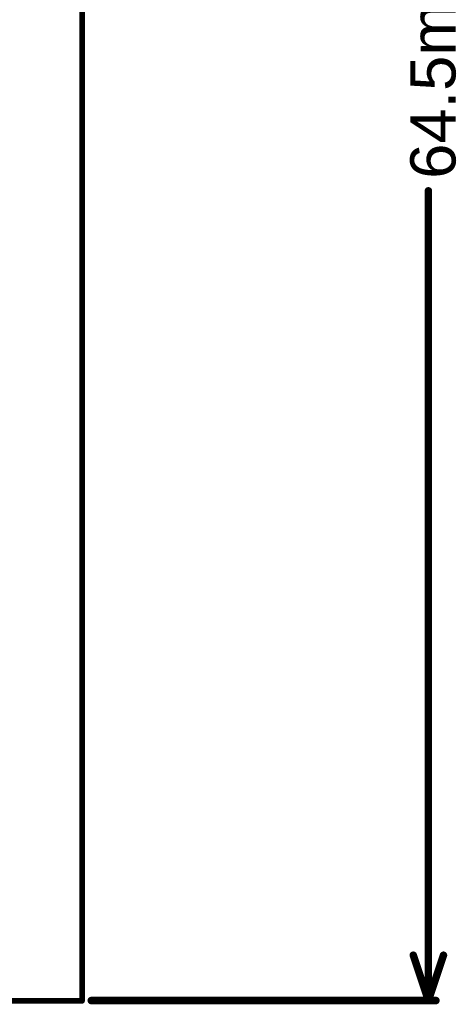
# Model space of a CAD drawing. Header units: inches. Extents: x 0 to 11.2, y -0.2 to 5.5.
# Tile 51 of 57: x 4.238 to 4.817, y 0.005 to 1.31. Entities that reach past the tile are written whole.
import ezdxf

# ---------------------------------------------------------------- set-up
doc = ezdxf.new("R2010")
doc.units = ezdxf.units.IN
doc.header["$MEASUREMENT"] = 0
doc.layers.add('Board Outline', color=216, linetype='Continuous')
doc.layers.add('Dimension', color=6, linetype='Continuous')
doc.styles.add('Arial', font='txt', dxfattribs={"height": 0.2})

msp = doc.modelspace()

# ---------------------------------------------------------------- linework, layer by layer
at = {"layer": 'Board Outline'}
for points, const_width in [([(4.3209, 0.0098), (4.3209, 2.5492)], 0.0075), ([(0.0098, 0.0098), (4.3209, 0.0098)], 0.0075), ([(0.0102, 0.0102), (4.3205, 0.0102)], 0.005)]:
    msp.add_lwpolyline(points, dxfattribs=dict(at, const_width=const_width))
for points, const_width in [([(4.319, 0.0098, 1), (4.3227, 0.0098, 1)], 0.00375), ([(4.319, 0.0098, 1), (4.3227, 0.0098, 1)], 0.00375), ([(4.3193, 0.0102, 1), (4.3218, 0.0102, 1)], 0.0025)]:
    msp.add_lwpolyline(points, format="xyb", close=True, dxfattribs=dict(at, const_width=const_width))
at = {"layer": 'Dimension', "const_width": 0.01}
for points in [[(4.78, 0.0102), (4.78, 1.0828)], [(4.76, 0.0702), (4.78, 0.0102)], [(4.78, 0.0102), (4.8, 0.0702)], [(4.333, 0.0102), (4.79, 0.0102)]]:
    msp.add_lwpolyline(points, dxfattribs=at)
at = {"layer": 'Dimension', "const_width": 0.005}
for points in [[(4.7775, 1.0828, 1), (4.7825, 1.0828, 1)], [(4.7575, 0.0702, 1), (4.7625, 0.0702, 1)], [(4.7975, 0.0702, 1), (4.8025, 0.0702, 1)], [(4.3305, 0.0102, 1), (4.3355, 0.0102, 1)], [(4.7775, 0.0102, 1), (4.7825, 0.0102, 1)], [(4.7775, 0.0102, 1), (4.7825, 0.0102, 1)], [(4.7775, 0.0102, 1), (4.7825, 0.0102, 1)], [(4.7875, 0.0102, 1), (4.7925, 0.0102, 1)]]:
    msp.add_lwpolyline(points, format="xyb", close=True, dxfattribs=at)

# ---------------------------------------------------------------- texts
at = {"layer": 'Dimension', "style": 'Arial'}
msp.add_text('64.5mm', height=0.06, rotation=90, dxfattribs=at).set_placement((4.816, 1.0988))

doc.saveas('drawing.dxf')
